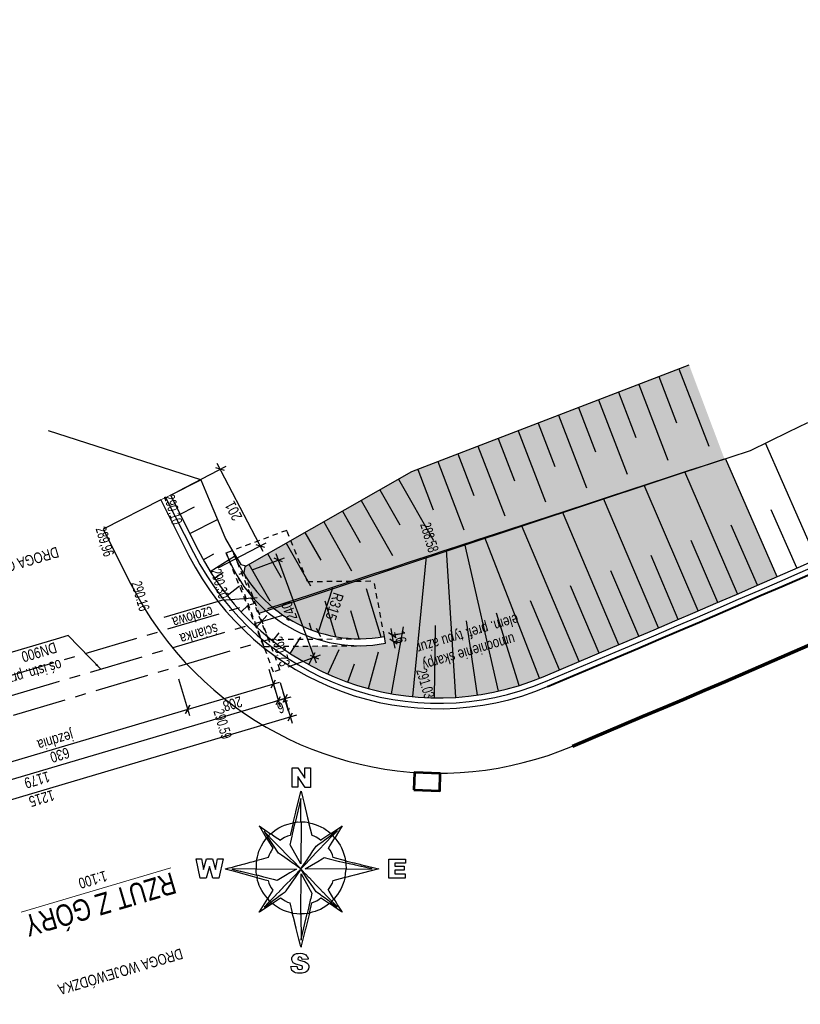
# Model space of a CAD drawing. Header units: metres. Extents: x 7437403 to 7437771, y 5556473 to 5556945.
# Tile 2 of 23: x 7437519 to 7437537, y 5556680 to 5556703. Entities that reach past the tile are written whole.
import ezdxf
from ezdxf.enums import TextEntityAlignment as Align

# ---------------------------------------------------------------- set-up
doc = ezdxf.new("R2010")
doc.units = ezdxf.units.M
doc.header["$MEASUREMENT"] = 0
doc.linetypes.add('CENTER', pattern=[2, 1.25, -0.25, 0.25, -0.25])
doc.linetypes.add('HIDDEN2', pattern=[0.1875, 0.125, -0.0625])
doc.layers.get('0').update_dxf_attribs({"color": 250})
for name, color, linetype in [('00RamTab-T', 2, 'Continuous'), ('00ZieSka-S', 7, 'Continuous'), ('_ PTC Kon_Bet_Kon', 3, 'Continuous'), ('D-wymiary', 1, 'Continuous'), ('rastert_north_t1', 7, 'Continuous')]:
    doc.layers.add(name, color=color, linetype=linetype)
for name, color, linetype, lineweight in [('_ PTC Kon_Bet', 3, 'Continuous', 0), ('D_balustrada', 6, 'Continuous', 30), ('D_kraweznik', 7, 'Continuous', 70), ('D_obrzeze', 7, 'Continuous', 40), ('D_odwodnienie liniowe_wpust', 5, 'Continuous', 53), ('D_pobocze', 7, 'Continuous', 13), ('D_skarpa-symbol', 7, 'Continuous', 30)]:
    doc.layers.add(name, color=color, linetype=linetype, lineweight=lineweight)
doc.styles.add('CDMSTYLE', font='CDMSIMPL', dxfattribs={"width": 0.8, "bigfont": 'CDMBIGPL'})
doc.styles.add('Style-Arial Narrow', font='ARIALN.TTF')
doc.dimstyles.new('CDM-ME100CM', dxfattribs={"dimscale": 0.1, "dimtxt": 2.5, "dimasz": 1.5, "dimexe": 1.5, "dimexo": 2, "dimgap": 0.5, "dimtad": 1, "dimdec": 0, "dimlfac": 100, "dimrnd": 0.1, "dimzin": 9, "dimtxsty": 'CDMSTYLE', "dimblk": 'OBLIQUE', "dimcen": 2.5, "dimdle": 1.5, "dimclrd": 1, "dimclre": 1, "dimclrt": 2, "dimadec": 0, "dimazin": 2, "dimtfac": 1, "dimtdec": 0, "dimtix": 1, "dimtmove": 1, "dimatfit": 3, "dimfxl": 0, "dimtvp": 1, "dimtolj": 1, "dimtzin": 0, "dimlwd": 25, "dimlwe": 25, "dimarcsym": 0})
pattern_1 = [(196.5094, (7437518.71688, 5556687.63931), (0.03552156, -0.11984665), [0.125, -0.125]), (286.5094, (7437518.71688, 5556687.63931), (0.11984665, 0.03552156), [0.125, -0.125])]

# ---------------------------------------------------------------- blocks, each defined once
blk = doc.blocks.new('_OBLIQUE')
at = {"color": 0, "linetype": 'ByBlock'}
blk.add_line((-0.5, -0.5), (0.5, 0.5), dxfattribs=at)
blk = doc.blocks.new('*D45')
at = {"layer": '_ PTC Kon_Bet_Kon', "color": 1, "linetype": 'Continuous', "lineweight": 25}
for p, q in [((7437525.417, 5556688.279), (7437524.479, 5556690.811)), ((7437523.919, 5556690.444), (7437524.672, 5556690.723)), ((7437524.753, 5556688.193), (7437525.506, 5556688.472))]:
    blk.add_line(p, q, dxfattribs=at)
at = {"layer": 'Defpoints', "color": 0, "linetype": 'Continuous', "lineweight": 25}
for p in [(7437524.531, 5556690.671), (7437523.732, 5556690.374), (7437524.565, 5556688.124)]:
    blk.add_point(p, dxfattribs=at)
at = {"layer": '_ PTC Kon_Bet_Kon', "color": 1, "linetype": 'Continuous', "lineweight": 25, "xscale": 0.15, "yscale": 0.15, "zscale": 0.15}
for p, rotation in [((7437524.531, 5556690.671), 110.3231369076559), ((7437525.365, 5556688.42), 290.323136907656)]:
    blk.add_blockref('_OBLIQUE', p, dxfattribs=dict(at, rotation=rotation))
at = {"layer": '_ PTC Kon_Bet_Kon', "color": 2, "linetype": 'Continuous', "lineweight": 25, "insert": (7437524.784, 5556689.485), "char_height": 0.25, "attachment_point": 5, "rotation": 110.3231, "style": 'CDMSTYLE'}
blk.add_mtext('\\A1;240', dxfattribs=at)
blk = doc.blocks.new('*D46')
at = {"layer": '_ PTC Kon_Bet_Kon', "color": 1, "linetype": 'Continuous', "lineweight": 25}
for p, q in [((7437524.416, 5556687.784), (7437524.57, 5556687.263)), ((7437524.569, 5556687.83), (7437524.723, 5556687.309)), ((7437524.527, 5556687.407), (7437524.384, 5556687.365)), ((7437524.681, 5556687.453), (7437524.527, 5556687.407)), ((7437524.681, 5556687.453), (7437524.825, 5556687.495))]:
    blk.add_line(p, q, dxfattribs=at)
at = {"layer": 'Defpoints', "color": 0, "linetype": 'Continuous', "lineweight": 25}
for p in [(7437524.512, 5556688.022), (7437524.359, 5556687.976), (7437524.527, 5556687.407)]:
    blk.add_point(p, dxfattribs=at)
at = {"layer": '_ PTC Kon_Bet_Kon', "color": 1, "linetype": 'Continuous', "lineweight": 25, "xscale": 0.15, "yscale": 0.15, "zscale": 0.15}
for p, rotation in [((7437524.681, 5556687.453), 196.5093888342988), ((7437524.527, 5556687.407), 16.50938883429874)]:
    blk.add_blockref('_OBLIQUE', p, dxfattribs=dict(at, rotation=rotation))
at = {"layer": '_ PTC Kon_Bet_Kon', "color": 2, "linetype": 'Continuous', "lineweight": 25, "insert": (7437524.654, 5556687.262), "char_height": 0.25, "attachment_point": 5, "rotation": 196.5094, "style": 'CDMSTYLE'}
blk.add_mtext('\\A1;16', dxfattribs=at)
blk = doc.blocks.new('*D47')
at = {"layer": '_ PTC Kon_Bet_Kon', "color": 1, "linetype": 'Continuous', "lineweight": 25}
for p, q in [((7437524.416, 5556687.784), (7437524.57, 5556687.263)), ((7437524.671, 5556687.45), (7437513.08, 5556684.014)), ((7437513.097, 5556684.485), (7437513.266, 5556683.913))]:
    blk.add_line(p, q, dxfattribs=at)
at = {"layer": 'Defpoints', "color": 0, "linetype": 'Continuous', "lineweight": 25}
for p in [(7437524.359, 5556687.976), (7437513.04, 5556684.677), (7437513.224, 5556684.057)]:
    blk.add_point(p, dxfattribs=at)
at = {"layer": '_ PTC Kon_Bet_Kon', "color": 1, "linetype": 'Continuous', "lineweight": 25, "xscale": 0.15, "yscale": 0.15, "zscale": 0.15}
for p, rotation in [((7437524.527, 5556687.407), 16.50938893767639), ((7437513.224, 5556684.057), 196.5093889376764)]:
    blk.add_blockref('_OBLIQUE', p, dxfattribs=dict(at, rotation=rotation))
at = {"layer": '_ PTC Kon_Bet_Kon', "color": 2, "linetype": 'Continuous', "lineweight": 25, "insert": (7437518.925, 5556685.564), "char_height": 0.25, "attachment_point": 5, "rotation": 196.5094, "style": 'CDMSTYLE'}
blk.add_mtext('\\A1;1179', dxfattribs=at)
blk = doc.blocks.new('*D49')
at = {"layer": '_ PTC Kon_Bet_Kon', "color": 1, "linetype": 'Continuous', "lineweight": 25}
for p, q in [((7437524.634, 5556687.612), (7437524.849, 5556686.884)), ((7437524.951, 5556687.071), (7437513.014, 5556683.533)), ((7437512.982, 5556684.17), (7437513.2, 5556683.431))]:
    blk.add_line(p, q, dxfattribs=at)
at = {"layer": 'Defpoints', "color": 0, "linetype": 'Continuous', "lineweight": 25}
for p in [(7437524.577, 5556687.803), (7437512.925, 5556684.361), (7437513.158, 5556683.575)]:
    blk.add_point(p, dxfattribs=at)
at = {"layer": '_ PTC Kon_Bet_Kon', "color": 1, "linetype": 'Continuous', "lineweight": 25, "xscale": 0.15, "yscale": 0.15, "zscale": 0.15}
for p, rotation in [((7437524.807, 5556687.028), 16.50938893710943), ((7437513.158, 5556683.575), 196.5093889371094)]:
    blk.add_blockref('_OBLIQUE', p, dxfattribs=dict(at, rotation=rotation))
at = {"layer": '_ PTC Kon_Bet_Kon', "color": 2, "linetype": 'Continuous', "lineweight": 25, "insert": (7437519.032, 5556685.134), "char_height": 0.25, "attachment_point": 5, "rotation": 196.5094, "style": 'CDMSTYLE'}
blk.add_mtext('\\A1;1215', dxfattribs=at)
blk = doc.blocks.new('*D52')
at = {"layer": '_ PTC Kon_Bet_Kon', "color": 1, "linetype": 'Continuous', "lineweight": 25}
for p, q in [((7437522.211, 5556687.914), (7437522.464, 5556687.059)), ((7437516.24, 5556685.371), (7437522.566, 5556687.246)), ((7437516.279, 5556685.769), (7437516.427, 5556685.27))]:
    blk.add_line(p, q, dxfattribs=at)
at = {"layer": 'Defpoints', "color": 0, "linetype": 'Continuous', "lineweight": 25}
for p in [(7437522.154, 5556688.105), (7437522.422, 5556687.203), (7437516.222, 5556685.961)]:
    blk.add_point(p, dxfattribs=at)
at = {"layer": '_ PTC Kon_Bet_Kon', "color": 1, "linetype": 'Continuous', "lineweight": 25, "xscale": 0.15, "yscale": 0.15, "zscale": 0.15}
for p, rotation in [((7437522.422, 5556687.203), 16.50938894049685), ((7437516.384, 5556685.414), 196.5093889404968)]:
    blk.add_blockref('_OBLIQUE', p, dxfattribs=dict(at, rotation=rotation))
at = {"layer": '_ PTC Kon_Bet_Kon', "color": 2, "linetype": 'Continuous', "lineweight": 25, "char_height": 0.25, "attachment_point": 5, "rotation": 196.5094, "style": 'CDMSTYLE'}
for s, insert in [('jezdnia', (7437519.341, 5556686.516)), ('630', (7437519.453, 5556686.141))]:
    blk.add_mtext(s, dxfattribs=dict(at, insert=insert))
blk = doc.blocks.new('*D53')
at = {"layer": '_ PTC Kon_Bet_Kon', "color": 1, "linetype": 'Continuous', "lineweight": 25}
for p, q in [((7437524.311, 5556688.139), (7437524.456, 5556687.65)), ((7437522.211, 5556687.914), (7437522.464, 5556687.059)), ((7437522.278, 5556687.161), (7437524.557, 5556687.836))]:
    blk.add_line(p, q, dxfattribs=at)
at = {"layer": 'Defpoints', "color": 0, "linetype": 'Continuous', "lineweight": 25}
for p in [(7437524.254, 5556688.331), (7437522.154, 5556688.105), (7437524.413, 5556687.793)]:
    blk.add_point(p, dxfattribs=at)
at = {"layer": '_ PTC Kon_Bet_Kon', "color": 1, "linetype": 'Continuous', "lineweight": 25, "xscale": 0.15, "yscale": 0.15, "zscale": 0.15}
for p, rotation in [((7437524.413, 5556687.793), 16.50938893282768), ((7437522.422, 5556687.203), 196.5093889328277)]:
    blk.add_blockref('_OBLIQUE', p, dxfattribs=dict(at, rotation=rotation))
at = {"layer": '_ PTC Kon_Bet_Kon', "color": 2, "linetype": 'Continuous', "lineweight": 25, "insert": (7437523.467, 5556687.331), "char_height": 0.25, "attachment_point": 5, "rotation": 196.5094, "style": 'CDMSTYLE'}
blk.add_mtext('\\A1;208', dxfattribs=at)
blk = doc.blocks.new('polnoc1')
at = {"layer": 'rastert_north_t1', "color": 1}
for points in [[(-1.04, 6.31), (-0.37, 6.31), (0.43, 5.13), (0.43, 6.32), (1.11, 6.32), (1.11, 4.04), (0.49, 4.04), (-0.38, 5.3), (-0.38, 4.05), (-1.04, 4.05)], [(-0.67, -0.02), (-0.39, 0.03), (-0.01, 0.02), (-0.01, 2.76), (-0.67, -0.02), (-0.92, -0.07), (-0.61, 1.17), (-0.6, 1.23), (-0.15, 3.04), (-0.02, 3.56), (0, 3.61), (0.21, 2.77), (0.36, 2.16), (0.77, 0.52), (0.91, -0.08), (0.47, -0.01), (0, 0.01), (-0.01, -4.85), (-0.01, -4.85), (-1.27, -2.65), (-1.2, -2.31), (-1.03, -1.61), (-0.99, -1.41), (-0.87, -0.89), (-0.82, -0.69)], [(-0.1, -5.35), (-0.13, -5.34), (-0.36, -5.18), (-0.77, -4.89), (-0.91, -4.79), (-1.32, -4.5), (-1.87, -4.11), (-2.28, -3.83), (-2.6, -3.6), (-3.87, -1.7), (-4, -1.86), (-4.8, -0.52), (-4.84, -0.44), (-3.53, -1.34), (-3.77, -1.6), (-3.42, -1.97), (-2.47, -2.93), (-2.46, -2.94), (-1.53, -3.89), (-1.52, -3.9), (-0.58, -4.85), (-0.57, -4.86), (-0.1, -5.34)], [(-4.25, -1.1), (-4.27, -1.1), (-4.26, -1.09)], [(-4.25, -1.1), (-4.25, -1.13), (-3.88, -1.69), (-3.78, -1.6), (-4.2, -1.15), (-4.25, -1.1), (-4.26, -1.09), (-4.27, -1.1)], [(-2.41, -2.11), (-2.48, -2.07), (-2.87, -1.8), (-3.15, -1.61), (-3.52, -1.35), (-3.23, -1.11), (-2.89, -0.87), (-2.56, -0.67), (-2.26, -0.52), (-1.9, -0.36), (-1.51, -0.22), (-1.24, -0.15), (-0.92, -0.08), (-1.08, -0.74), (-1.24, -1.41), (-1.27, -1.54), (-1.56, -1.63), (-1.9, -1.77), (-2.12, -1.9), (-2.38, -2.08), (-2.4, -2.1)], [(2.32, -2.11), (2.26, -2.08), (1.95, -1.86), (1.77, -1.74), (1.54, -1.63), (1.3, -1.54), (0.92, -0.08), (1.31, -0.17), (1.65, -0.27), (1.97, -0.38), (2.32, -0.54), (2.64, -0.71), (2.94, -0.91), (3.19, -1.1), (3.45, -1.32), (3.36, -1.38), (2.9, -1.7), (2.32, -2.1)], [(4.15, -1.06), (4.16, -1.06), (4.16, -1.04), (4.18, -1.04), (4.18, -1.03), (4.2, -1.02), (4.18, -1.01), (4.18, -1.03), (4.16, -1.03), (4.16, -1.04), (4.15, -1.04), (4.15, -1.06), (4.12, -1.07), (3.58, -1.44), (3.45, -1.32), (4.69, -0.49), (4.78, -0.44), (4.48, -0.92), (4.37, -1.11), (3.96, -1.77), (3.93, -1.82), (4.15, -2.11), (4.36, -2.4), (4.54, -2.68), (4.69, -2.97), (4.86, -3.37), (4.98, -3.72), (5.08, -4.08), (5.17, -4.49), (3.74, -4.11), (3.64, -3.78), (3.53, -3.53), (3.38, -3.26), (3.2, -3), (3.36, -2.74), (3.69, -2.21), (3.92, -1.83), (3.86, -1.75), (3.68, -1.54), (4.14, -1.07)], [(4.15, -1.06), (4.15, -1.04), (4.16, -1.04), (4.16, -1.06)], [(4.16, -1.04), (4.16, -1.03), (4.18, -1.03), (4.18, -1.04)], [(4.18, -1.03), (4.18, -1.01), (4.2, -1.02)], [(-5.14, -4.45), (-5.12, -4.31), (-5.07, -4.04), (-4.99, -3.71), (-4.88, -3.38), (-4.74, -3.05), (-4.6, -2.74), (-4.4, -2.4), (-4.2, -2.11), (-4, -1.86), (-3.98, -1.89), (-3.27, -3), (-3.48, -3.36), (-3.59, -3.55), (-3.71, -3.81), (-3.81, -4.11), (-4.61, -4.32), (-5.09, -4.44)], [(0.05, -5.33), (0.06, -5.3), (0.24, -5.04), (0.58, -4.53), (0.62, -4.49), (0.99, -3.93), (1.02, -3.89), (1.39, -3.33), (1.43, -3.29), (1.77, -2.77), (2.11, -2.52), (2.4, -2.31), (2.91, -1.94), (3.2, -1.73), (3.58, -1.44), (3.67, -1.54), (2.04, -3.26), (1.74, -3.57), (0.55, -4.82), (0.17, -5.22)], [(-9.54, -6.51), (-10.24, -6.51), (-10.62, -5.15), (-11, -6.52), (-11.7, -6.52), (-12.19, -4.27), (-11.56, -4.27), (-11.32, -5.49), (-10.98, -4.27), (-10.29, -4.27), (-9.93, -5.48), (-9.71, -4.27), (-9.05, -4.27)], [(-5.14, -4.45), (-5.15, -4.49), (-5.19, -4.68), (-5.21, -4.86), (-5.22, -5.43), (-8.02, -5.45), (-7.05, -5.69), (-6.99, -5.7), (-5.14, -6.16), (-5.19, -5.84), (-5.2, -5.43), (-0.53, -5.45), (-1.29, -5.9), (-1.81, -6.21), (-2.76, -6.77), (-3.18, -6.66), (-3.24, -6.65), (-4.31, -6.38), (-4.94, -6.21), (-5.14, -6.17), (-5.11, -6.45), (-5.65, -6.3), (-7.58, -5.78), (-7.74, -5.73), (-8.8, -5.44), (-8.78, -5.43), (-8.36, -5.31), (-7.96, -5.21), (-7.74, -5.15), (-7.35, -5.04), (-7.13, -4.98), (-6.73, -4.88), (-6.51, -4.82), (-6.12, -4.71), (-5.9, -4.65), (-5.5, -4.55), (-5.28, -4.49)], [(5.23, -5.44), (0.48, -5.43), (1.95, -4.55), (2.44, -4.25), (2.7, -4.1), (3.27, -4.25), (4.46, -4.55), (4.51, -4.56), (5.2, -4.73), (5.2, -4.75), (5.21, -4.75), (5.22, -4.83)], [(5.11, -6.41), (5.11, -6.36), (5.16, -6.13), (5.18, -5.96), (5.23, -5.44), (8.28, -5.43), (7.7, -5.3), (7.08, -5.16), (6.95, -5.13), (6.34, -5), (6.21, -4.97), (5.61, -4.83), (5.29, -4.76), (5.21, -4.75), (5.21, -4.73), (5.2, -4.73), (5.19, -4.59), (5.17, -4.49), (5.48, -4.56), (6.15, -4.73), (6.21, -4.74), (6.82, -4.89), (6.89, -4.91), (7.5, -5.06), (7.56, -5.07), (8.17, -5.22), (8.24, -5.24), (8.85, -5.39), (9.03, -5.43), (6.22, -6.14), (5.9, -6.22), (5.15, -6.41)], [(12.12, -4.78), (10.89, -4.78), (10.89, -5.12), (11.97, -5.12), (11.97, -5.56), (10.89, -5.56), (10.89, -6.01), (12.11, -6.01), (12.11, -6.51), (10.21, -6.51), (10.21, -4.28), (12.12, -4.28)], [(-4.84, -10.43), (-4.83, -10.41), (-3.87, -8.87), (-3.84, -8.91), (-3.72, -9.08), (-3.62, -9.18), (-3.29, -8.84), (-2.88, -8.42), (-2.87, -8.4), (-2.47, -8), (-2.46, -7.98), (-2.07, -7.58), (-2.06, -7.56), (-1.65, -7.14), (-1.64, -7.13), (-1.24, -6.72), (-1.23, -6.71), (-0.84, -6.3), (-0.83, -6.29), (-0.42, -5.87), (-0.26, -5.7), (-0.1, -5.54), (-0.11, -5.57), (-0.53, -6.18), (-0.69, -6.42), (-1.05, -6.95), (-1.21, -7.19), (-1.41, -7.47), (-1.77, -7.99), (-1.85, -8.11), (-2.19, -8.36), (-2.58, -8.64), (-2.81, -8.81), (-3.19, -9.09), (-3.49, -9.31), (-3.37, -9.42), (-3.31, -9.42), (-2.38, -8.77), (-2.09, -8.99), (-1.83, -9.15), (-1.55, -9.28), (-1.3, -9.37), (-1.02, -10.54), (-1.14, -10.52), (-1.42, -10.45), (-1.67, -10.38), (-2.04, -10.24), (-2.51, -10.01), (-2.83, -9.81), (-3.07, -9.64), (-3.33, -9.44), (-4.8, -10.41)], [(-0.08, -5.36), (-0.1, -5.36), (-0.1, -5.35), (-0.08, -5.35)], [(-0.1, -5.54), (-0.1, -5.53), (-0.08, -5.53), (-0.08, -5.54)], [(-0.07, -5.38), (-0.08, -5.38), (-0.08, -5.36), (-0.07, -5.36)], [(-0.08, -5.53), (-0.08, -5.51), (-0.06, -5.52)], [(-0.07, -5.38), (-0.05, -5.38), (-0.06, -5.4)], [(0.02, -5.5), (0, -5.49), (0.02, -5.48)], [(0.04, -5.35), (0.03, -5.37), (0.02, -5.35)], [(0.04, -5.51), (0.02, -5.51), (0.02, -5.5), (0.04, -5.5)], [(0.04, -5.35), (0.04, -5.33), (0.05, -5.33), (0.05, -5.35)], [(0.04, -5.51), (0.07, -5.54), (0.1, -5.58), (0.5, -5.99), (0.51, -6), (0.92, -6.42), (0.93, -6.44), (1.32, -6.84), (1.33, -6.86), (1.73, -7.26), (1.74, -7.28), (2.15, -7.7), (2.16, -7.71), (2.55, -8.12), (2.56, -8.13), (2.96, -8.54), (2.97, -8.55), (3.37, -8.97), (3.57, -9.18), (3.46, -9.31), (4.2, -9.84), (4.18, -9.81), (3.57, -9.18), (3.72, -9.03), (3.8, -8.93), (3.95, -9.15), (4.11, -9.41), (4.25, -9.62), (4.41, -9.87), (4.71, -10.34), (4.76, -10.41), (4.76, -10.43), (4.72, -10.41), (3.3, -9.44), (3.33, -9.42), (3.45, -9.31), (2.94, -8.94), (2.84, -8.87), (2.35, -8.52), (2.25, -8.45), (1.87, -8.18), (1.77, -8.1), (1.31, -7.41), (1.27, -7.37), (0.84, -6.72), (0.81, -6.68), (0.38, -6.03), (0.34, -5.99), (0.05, -5.55)], [(5.21, -4.75), (5.2, -4.75), (5.2, -4.73), (5.21, -4.73)], [(-3.86, -8.86), (-3.94, -8.78), (-4.14, -8.54), (-4.35, -8.26), (-4.56, -7.93), (-4.73, -7.59), (-4.84, -7.34), (-4.94, -7.08), (-5.04, -6.76), (-5.11, -6.45), (-4.86, -6.51), (-4.31, -6.65), (-3.81, -6.77), (-3.72, -7.09), (-3.61, -7.36), (-3.46, -7.62), (-3.27, -7.88), (-3.86, -8.84)], [(0.72, -10.62), (0.39, -10.65), (-0.01, -10.64), (0, -6.01), (1.26, -8.26), (1.13, -8.87), (1.08, -9.06), (0.92, -9.78), (0.87, -9.98)], [(5.09, -6.43), (5.08, -6.49), (5, -6.82), (4.9, -7.12), (4.74, -7.51), (4.61, -7.77), (4.44, -8.08), (4.23, -8.39), (4.01, -8.69), (3.8, -8.93), (3.26, -8.03), (3.17, -7.88), (3.46, -7.41), (3.64, -7.07), (3.74, -6.77), (5.02, -6.44)], [(5.09, -6.43), (5.09, -6.41), (5.11, -6.41), (5.11, -6.43)], [(3.3, -9.44), (3.03, -9.65), (2.77, -9.82), (2.58, -9.94), (2.25, -10.13), (1.92, -10.27), (1.65, -10.37), (1.3, -10.47), (0.98, -10.55), (1.26, -9.38), (1.54, -9.26), (1.84, -9.12), (2.09, -8.96), (2.31, -8.77), (2.38, -8.82), (2.85, -9.14)], [(-4.24, -9.83), (-4.26, -9.84), (-4.24, -9.85), (-4.24, -9.83), (-4.22, -9.83), (-4.22, -9.82), (-4.21, -9.82), (-4.21, -9.8), (-4.17, -9.79), (-3.74, -9.48), (-3.5, -9.31), (-3.62, -9.18), (-3.84, -9.41), (-4.21, -9.8), (-4.22, -9.8), (-4.22, -9.82), (-4.24, -9.82)], [(-4.24, -9.83), (-4.24, -9.85), (-4.26, -9.84)], [(-4.24, -9.83), (-4.24, -9.82), (-4.22, -9.82), (-4.22, -9.83)], [(-4.22, -9.82), (-4.22, -9.8), (-4.21, -9.8), (-4.21, -9.82)], [(-4.84, -10.43), (-4.84, -10.45), (-4.86, -10.44)], [(-0.01, -10.64), (0, -13.7), (0.03, -13.56), (0.06, -13.44), (0.72, -10.62), (0.92, -10.58), (0.98, -10.56), (0.51, -12.44), (0.5, -12.5), (0.03, -14.37), (0, -14.51), (-0.05, -14.32), (-0.09, -14.18), (-0.24, -13.59), (-0.4, -12.95), (-0.55, -12.36), (-0.57, -12.3), (-0.72, -11.72), (-0.73, -11.66), (-0.88, -11.07), (-1.02, -10.55), (-0.5, -10.62), (-0.12, -10.64)], [(4.76, -10.43), (4.78, -10.44), (4.77, -10.45)], [(-0.13, -17.55), (-0.4, -17.53), (-0.63, -17.49), (-0.79, -17.43), (-0.95, -17.32), (-1.05, -17.21), (-1.12, -17.07), (-1.16, -16.9), (-1.17, -16.78), (-0.48, -16.72), (-0.45, -16.9), (-0.39, -17), (-0.28, -17.08), (-0.12, -17.11), (0.06, -17.08), (0.13, -17.04), (0.18, -16.96), (0.19, -16.84), (0.16, -16.77), (0.04, -16.68), (-0.16, -16.62), (-0.46, -16.54), (-0.6, -16.49), (-0.75, -16.42), (-0.9, -16.32), (-0.99, -16.19), (-1.02, -16.12), (-1.07, -15.96), (-1.05, -15.77), (-1.01, -15.64), (-0.92, -15.51), (-0.83, -15.41), (-0.7, -15.33), (-0.53, -15.27), (-0.33, -15.24), (-0.07, -15.23), (0.18, -15.26), (0.4, -15.33), (0.55, -15.42), (0.64, -15.51), (0.74, -15.65), (0.82, -15.84), (0.82, -15.91), (0.14, -15.93), (0.1, -15.81), (0.02, -15.71), (-0.13, -15.64), (-0.27, -15.66), (-0.35, -15.73), (-0.38, -15.87), (-0.36, -15.95), (-0.18, -16.02), (0.23, -16.14), (0.41, -16.2), (0.59, -16.29), (0.71, -16.37), (0.82, -16.5), (0.89, -16.69), (0.89, -16.83), (0.87, -17.02), (0.81, -17.15), (0.74, -17.27), (0.6, -17.39), (0.46, -17.46), (0.3, -17.51), (0.13, -17.53)]]:
    blk.add_lwpolyline(points, close=True, dxfattribs=at)
blk = doc.blocks.new('*D61')
at = {"layer": '00ZieSka-S', "color": 1, "lineweight": 25}
for p, q in [((7437522.199, 5556692.272), (7437523.313, 5556692.853)), ((7437524.179, 5556690.869), (7437523.11, 5556692.916)), ((7437523.129, 5556690.49), (7437524.242, 5556691.071))]:
    blk.add_line(p, q, dxfattribs=at)
at = {"layer": 'Defpoints', "color": 0, "linetype": 'Continuous', "lineweight": 25}
for p in [(7437523.18, 5556692.783), (7437522.022, 5556692.179), (7437522.952, 5556690.398)]:
    blk.add_point(p, dxfattribs=at)
at = {"layer": '00ZieSka-S', "color": 1, "linetype": 'Continuous', "lineweight": 25, "xscale": 0.15, "yscale": 0.15, "zscale": 0.15}
for p, rotation in [((7437523.18, 5556692.783), 117.5589734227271), ((7437524.109, 5556691.002), 297.5589734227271)]:
    blk.add_blockref('_OBLIQUE', p, dxfattribs=dict(at, rotation=rotation))
at = {"layer": '00ZieSka-S', "color": 2, "linetype": 'Continuous', "lineweight": 25, "insert": (7437523.489, 5556691.812), "char_height": 0.25, "attachment_point": 5, "rotation": 117.559, "style": 'CDMSTYLE'}
blk.add_mtext('\\A1;201', dxfattribs=at)
blk = doc.blocks.new('*D93')
at = {"layer": '_ PTC Kon_Bet_Kon', "color": 1, "linetype": 'Continuous', "lineweight": 25}
for p, q in [((7437527.174, 5556688.931), (7437527.146, 5556689.078)), ((7437527.204, 5556688.774), (7437527.174, 5556688.931)), ((7437527.187, 5556688.933), (7437527.321, 5556688.959)), ((7437527.204, 5556688.774), (7437527.233, 5556688.626)), ((7437527.217, 5556688.776), (7437527.352, 5556688.802))]:
    blk.add_line(p, q, dxfattribs=at)
at = {"layer": 'Defpoints', "color": 0, "linetype": 'Continuous', "lineweight": 25}
for p in [(7437527.174, 5556688.931), (7437526.99, 5556688.895), (7437527.02, 5556688.738)]:
    blk.add_point(p, dxfattribs=at)
at = {"layer": '_ PTC Kon_Bet_Kon', "color": 1, "linetype": 'Continuous', "lineweight": 25, "xscale": 0.15, "yscale": 0.15, "zscale": 0.15}
for p, rotation in [((7437527.174, 5556688.931), 280.9185225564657), ((7437527.204, 5556688.774), 100.9185225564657)]:
    blk.add_blockref('_OBLIQUE', p, dxfattribs=dict(at, rotation=rotation))
at = {"layer": '_ PTC Kon_Bet_Kon', "color": 2, "linetype": 'Continuous', "lineweight": 25, "insert": (7437527.361, 5556688.885), "char_height": 0.25, "attachment_point": 5, "rotation": 280.9185, "style": 'CDMSTYLE'}
blk.add_mtext('\\A1;16', dxfattribs=at)
blk = doc.blocks.new('*D94')
at = {"layer": '_ PTC Kon_Bet_Kon', "color": 1, "linetype": 'Continuous', "lineweight": 25}
blk.add_line((7437525.784, 5556690.017), (7437525.456, 5556688.992), dxfattribs=at)
at = {"layer": 'Defpoints', "color": 0, "linetype": 'Continuous', "lineweight": 25}
for p in [(7437526.415, 5556691.99), (7437525.456, 5556688.992)]:
    blk.add_point(p, dxfattribs=at)
at = {"layer": '_ PTC Kon_Bet_Kon', "color": 1, "linetype": 'Continuous', "lineweight": 25, "xscale": 0.15, "yscale": 0.15, "zscale": 0.15, "rotation": 252.2646955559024}
blk.add_blockref('_OBLIQUE', (7437525.456, 5556688.992), dxfattribs=at)
at = {"layer": '_ PTC Kon_Bet_Kon', "color": 2, "linetype": 'Continuous', "lineweight": 25, "insert": (7437525.833, 5556689.594), "char_height": 0.25, "attachment_point": 5, "rotation": 252.2647, "style": 'CDMSTYLE'}
blk.add_mtext('\\A1;R315', dxfattribs=at)

msp = doc.modelspace()

# ---------------------------------------------------------------- hatches: boundary and pattern name
at = {"layer": '_ PTC Kon_Bet_Kon', "linetype": 'Continuous', "lineweight": 25}
h = msp.add_hatch(dxfattribs=at)
h.set_pattern_fill('SQUARE', color=251, style=0)
h.set_pattern_definition(pattern_1)
h.paths.add_polyline_path([(7437534.889, 5556693.018), (7437524.08, 5556689.433), (7437523.73, 5556690.365), (7437523.757, 5556690.523), (7437527.65, 5556692.73), (7437534.068, 5556695.201)])
h.paths.add_polyline_path([(7437524.719, 5556689.12), (7437524.497, 5556689.719), (7437524.849, 5556689.849), (7437525.071, 5556689.25)], flags=9)
h = msp.add_hatch(dxfattribs=at)
h.set_pattern_fill('SQUARE', color=251, style=0)
h.set_pattern_definition(pattern_1)
h.paths.add_polyline_path([(7437535.195, 5556689.885, 0.000718), (7437536.112, 5556690.284), (7437534.913, 5556693.028), (7437534.55, 5556692.909), (7437534.079, 5556692.755), (7437533.967, 5556692.718)])
h.paths.add_polyline_path([(7437534.277, 5556689.489, 0.000718), (7437535.195, 5556689.885), (7437533.969, 5556692.712), (7437533.026, 5556692.4)])
h.paths.add_polyline_path([(7437533.358, 5556689.095, 0.000718), (7437534.277, 5556689.489), (7437533.026, 5556692.4), (7437532.081, 5556692.086)])
h.paths.add_polyline_path([(7437532.437, 5556688.704, 0.000718), (7437533.358, 5556689.095), (7437532.081, 5556692.086), (7437531.135, 5556691.773)])
h.paths.add_polyline_path([(7437531.516, 5556688.314), (7437532.299, 5556688.645, 0.000108), (7437532.437, 5556688.704), (7437531.135, 5556691.773), (7437530.187, 5556691.458)])
h.paths.add_polyline_path([(7437530.595, 5556687.926, 0.003721), (7437530.681, 5556687.961), (7437531.516, 5556688.314), (7437530.187, 5556691.458), (7437529.33, 5556691.174)])
h.paths.add_polyline_path([(7437529.642, 5556687.626, 0.040025), (7437530.595, 5556687.926), (7437529.33, 5556691.174), (7437528.863, 5556691.019)])
h.paths.add_polyline_path([(7437528.653, 5556687.481, 0.040026), (7437529.642, 5556687.626), (7437528.863, 5556691.019), (7437528.434, 5556690.877)])
h.paths.add_polyline_path([(7437527.654, 5556687.496, 0.040026), (7437528.653, 5556687.481), (7437528.434, 5556690.877), (7437527.963, 5556690.721)])
h.paths.add_polyline_path([(7437526.99, 5556688.895), (7437527.02, 5556688.738, -0.044126), (7437526.44, 5556688.682), (7437524.919, 5556688.671), (7437524.806, 5556688.5, 0.122634), (7437527.654, 5556687.496), (7437527.963, 5556690.721), (7437526.337, 5556690.182), (7437526.751, 5556690.185)])
h.paths.add_polyline_path([(7437526.99, 5556688.895), (7437526.751, 5556690.185), (7437526.337, 5556690.182), (7437524.428, 5556689.549, 0.220169)])
h.paths.add_polyline_path([(7437531.138, 5556688.968), (7437527.877, 5556688.002), (7437527.628, 5556688.841), (7437530.889, 5556689.807)], flags=9)
h.paths.add_polyline_path([(7437527.643, 5556688.149), (7437527.879, 5556687.355), (7437528.246, 5556687.464), (7437528.01, 5556688.258)], flags=9)
h.paths.add_polyline_path([(7437527.507, 5556689.118), (7437527.583, 5556688.724), (7437527.215, 5556688.653), (7437527.139, 5556689.047)], flags=24)
h.paths.add_polyline_path([(7437524.719, 5556689.12), (7437524.497, 5556689.719), (7437524.849, 5556689.849), (7437525.071, 5556689.25)], flags=25)
h.paths.add_polyline_path([(7437526.133, 5556689.919), (7437525.889, 5556689.155), (7437525.532, 5556689.27), (7437525.776, 5556690.033)], flags=24)

# ---------------------------------------------------------------- linework, layer by layer
at = {"layer": '00ZieSka-S', "color": 63, "lineweight": 25}
for p, q in [((7437533.831, 5556695.11), (7437534.524, 5556693.312)), ((7437533.365, 5556694.93), (7437533.778, 5556693.858)), ((7437532.898, 5556694.751), (7437533.574, 5556692.988)), ((7437531.965, 5556694.392), (7437532.626, 5556692.666)), ((7437532.431, 5556694.571), (7437532.834, 5556693.52)), ((7437531.498, 5556694.212), (7437531.892, 5556693.183)), ((7437531.031, 5556694.033), (7437531.682, 5556692.344)), ((7437530.565, 5556693.853), (7437530.952, 5556692.847)), ((7437529.631, 5556693.494), (7437530.011, 5556692.51)), ((7437530.098, 5556693.674), (7437530.734, 5556692.021)), ((7437529.165, 5556693.315), (7437529.787, 5556691.699)), ((7437528.698, 5556693.135), (7437529.069, 5556692.173)), ((7437528.231, 5556692.956), (7437528.84, 5556691.376)), ((7437527.765, 5556692.776), (7437528.127, 5556691.836)), ((7437527.321, 5556692.549), (7437528.13, 5556691.123)), ((7437526.886, 5556692.302), (7437527.349, 5556691.486)), ((7437526.451, 5556692.055), (7437527.179, 5556690.773)), ((7437526.017, 5556691.807), (7437526.43, 5556691.079)), ((7437525.582, 5556691.56), (7437526.228, 5556690.422)), ((7437525.147, 5556691.313), (7437525.512, 5556690.671)), ((7437524.713, 5556691.066), (7437525.278, 5556690.072)), ((7437522.785, 5556690.679), (7437523.03, 5556690.815)), ((7437524.278, 5556690.819), (7437524.594, 5556690.264)), ((7437523.843, 5556690.572), (7437524.328, 5556689.722)), ((7437523.046, 5556690.252), (7437523.249, 5556690.387)), ((7437523.339, 5556689.848), (7437523.627, 5556690.075)), ((7437526.913, 5556688.882), (7437526.577, 5556690.003)), ((7437523.664, 5556689.468), (7437523.82, 5556689.612)), ((7437525.866, 5556688.891), (7437525.619, 5556689.717)), ((7437524.019, 5556689.115), (7437524.263, 5556689.382)), ((7437526.403, 5556688.842), (7437526.209, 5556689.488)), ((7437525.297, 5556689.048), (7437525.251, 5556689.201)), ((7437524.4, 5556688.792), (7437524.546, 5556688.979)), ((7437524.806, 5556688.5), (7437525.054, 5556688.876)), ((7437525.234, 5556688.242), (7437525.387, 5556688.521)), ((7437525.681, 5556688.019), (7437525.939, 5556688.592)), ((7437526.622, 5556687.683), (7437526.854, 5556688.542)), ((7437526.145, 5556687.832), (7437526.296, 5556688.257))]:
    msp.add_line(p, q, dxfattribs=at)
at = {"layer": '00ZieSka-S', "color": 63, "lineweight": 25, "flags": 128}
for points in [[(7437536.112, 5556690.284), (7437534.913, 5556693.028)], [(7437535.194, 5556689.887), (7437533.967, 5556692.718)], [(7437522.022, 5556692.179), (7437522.727, 5556692.535)], [(7437534.277, 5556689.489), (7437533.022, 5556692.409)], [(7437533.357, 5556689.096), (7437532.076, 5556692.099)], [(7437522.247, 5556691.733), (7437522.584, 5556691.903)], [(7437532.437, 5556688.704), (7437531.128, 5556691.788)], [(7437522.473, 5556691.286), (7437523.112, 5556691.61)], [(7437531.516, 5556688.314), (7437530.179, 5556691.477)], [(7437535.653, 5556690.085), (7437535.046, 5556691.479)], [(7437530.594, 5556687.927), (7437529.322, 5556691.197)], [(7437529.641, 5556687.628), (7437528.858, 5556691.045)], [(7437534.735, 5556689.688), (7437534.115, 5556691.125)], [(7437527.655, 5556687.498), (7437527.966, 5556690.753)], [(7437528.653, 5556687.483), (7437528.433, 5556690.905)], [(7437533.817, 5556689.293), (7437533.185, 5556690.774)], [(7437532.897, 5556688.9), (7437532.25, 5556690.422)], [(7437531.977, 5556688.509), (7437531.315, 5556690.071)], [(7437531.056, 5556688.12), (7437530.383, 5556689.722)], [(7437530.124, 5556687.757), (7437529.596, 5556689.435)], [(7437528.154, 5556687.47), (7437528.178, 5556689.15)], [(7437529.15, 5556687.534), (7437528.899, 5556689.255)], [(7437527.159, 5556687.565), (7437527.433, 5556689.116)]]:
    msp.add_lwpolyline(points, dxfattribs=at)
at = {"layer": '_ PTC Kon_Bet', "color": 115, "lineweight": 25}
msp.add_line((7437522.022, 5556692.179), (7437522.668, 5556690.9), dxfattribs=at)
msp.add_lwpolyline([(7437522.668, 5556690.9, 0.394504), (7437530.681, 5556687.961), (7437532.299, 5556688.645, 0.023893), (7437562.283, 5556703.048), (7437593.104, 5556719.708)], format="xyb", dxfattribs=at)
for points in [[(7437523.732, 5556690.374), (7437523.757, 5556690.523), (7437527.628, 5556692.724), (7437534.068, 5556695.201)], [(7437524.288, 5556689.548), (7437524.714, 5556689.687), (7437525.28, 5556689.873), (7437525.75, 5556690.027), (7437526.151, 5556690.158), (7437526.498, 5556690.272), (7437526.804, 5556690.372), (7437527.078, 5556690.462), (7437527.326, 5556690.543), (7437527.555, 5556690.618), (7437527.767, 5556690.687), (7437527.965, 5556690.752), (7437528.153, 5556690.814), (7437528.333, 5556690.873), (7437528.506, 5556690.929), (7437528.675, 5556690.985), (7437528.84, 5556691.039), (7437529.003, 5556691.092), (7437529.165, 5556691.145), (7437529.354, 5556691.207), (7437529.831, 5556691.363), (7437530.308, 5556691.52), (7437530.785, 5556691.676), (7437531.258, 5556691.831), (7437531.728, 5556691.985), (7437532.198, 5556692.139), (7437532.668, 5556692.293), (7437533.138, 5556692.447), (7437533.609, 5556692.601), (7437534.079, 5556692.755), (7437534.55, 5556692.909), (7437535.021, 5556693.063), (7437535.492, 5556693.218), (7437535.937, 5556693.43), (7437536.38, 5556693.648), (7437536.823, 5556693.866)], [(7437524.08, 5556689.433), (7437534.889, 5556693.018)], [(7437522.727, 5556692.535), (7437522.92, 5556692.072), (7437523.113, 5556691.61), (7437523.301, 5556691.167), (7437523.475, 5556690.867), (7437523.654, 5556690.568), (7437523.78, 5556690.536)]]:
    msp.add_lwpolyline(points, dxfattribs=at)
at = {"layer": '_ PTC Kon_Bet_Kon', "color": 3, "linetype": 'Continuous', "lineweight": 25}
for p, q in [((7437522.727, 5556692.535), (7437519.188, 5556693.669)), ((7437521.799, 5556692.066), (7437520.46, 5556691.39)), ((7437521.799, 5556692.066), (7437522.445, 5556690.787)), ((7437520.46, 5556691.39), (7437521.106, 5556690.111)), ((7437523.316, 5556690.835), (7437523.465, 5556690.892)), ((7437527.02, 5556688.738), (7437526.99, 5556688.895))]:
    msp.add_line(p, q, dxfattribs=at)
at = {"layer": '_ PTC Kon_Bet_Kon', "color": 251, "linetype": 'HIDDEN2', "lineweight": 25}
for p, q in [((7437524.722, 5556691.359), (7437523.466, 5556690.892)), ((7437525.203, 5556690.173), (7437524.722, 5556691.359)), ((7437523.732, 5556690.374), (7437523.582, 5556690.319)), ((7437524.415, 5556688.068), (7437523.582, 5556690.319)), ((7437524.565, 5556688.124), (7437523.732, 5556690.374)), ((7437525.203, 5556690.173), (7437526.751, 5556690.185)), ((7437526.99, 5556688.895), (7437526.751, 5556690.185)), ((7437524.565, 5556688.124), (7437524.415, 5556688.068))]:
    msp.add_line(p, q, dxfattribs=at)
at = {"layer": '_ PTC Kon_Bet_Kon', "color": 4, "linetype": 'HIDDEN2', "lineweight": 25}
for p, q in [((7437524.195, 5556688.665), (7437523.316, 5556690.835)), ((7437524.303, 5556688.826), (7437523.464, 5556690.895)), ((7437524.195, 5556688.665), (7437526.44, 5556688.682)), ((7437524.303, 5556688.826), (7437526.439, 5556688.842))]:
    msp.add_line(p, q, dxfattribs=at)
at = {"layer": '_ PTC Kon_Bet_Kon', "color": 2, "linetype": 'CENTER', "lineweight": 25}
for p, q in [((7437512.371, 5556686.228), (7437523.992, 5556689.672)), ((7437512.499, 5556685.796), (7437524.636, 5556689.394)), ((7437512.627, 5556685.365), (7437524.305, 5556688.826))]:
    msp.add_line(p, q, dxfattribs=at)
at = {"layer": '_ PTC Kon_Bet_Kon', "color": 3, "linetype": 'Continuous', "lineweight": 25}
for centre, radius, start, end in [((7437528.247, 5556693.718), 6.5, 206.8008, 292.9185), ((7437526.415, 5556691.99), 3.308, 200.4431, 280.5236), ((7437526.415, 5556691.99), 3.148, 200.4193, 280.5236), ((7437528.247, 5556693.718), 8, 206.8008, 224.9585), ((7437528.247, 5556693.718), 8, 224.9585, 292.9185)]:
    msp.add_arc(centre, radius, start, end, dxfattribs=at)
at = {"layer": 'D_balustrada', "ltscale": 0.1, "flags": 128}
msp.add_lwpolyline([(7437521.91, 5556692.123), (7437522.557, 5556690.843, 0.394504), (7437530.729, 5556687.846), (7437532.348, 5556688.53, 0.023893), (7437562.343, 5556702.938), (7437591.013, 5556718.435)], format="xyb", dxfattribs=at)
at = {"layer": 'D_kraweznik'}
msp.add_line((7437531.362, 5556686.349), (7437532.98, 5556687.034), dxfattribs=at)
msp.add_arc((7437396.683, 5557009.404), 350, 292.91854, 298.39337, dxfattribs=at)
at = {"layer": 'D_obrzeze'}
msp.add_line((7437530.778, 5556687.731), (7437532.396, 5556688.415), dxfattribs=at)
msp.add_arc((7437396.683, 5557009.404), 348.5, 292.91854, 298.39337, dxfattribs=at)
at = {"layer": 'D_odwodnienie liniowe_wpust', "flags": 128}
msp.add_lwpolyline([(7437527.677, 5556685.332), (7437528.276, 5556685.313), (7437528.289, 5556685.712), (7437527.69, 5556685.732), (7437527.677, 5556685.332)], close=True, dxfattribs=at)
at = {"layer": 'D_pobocze'}
msp.add_line((7437522.022, 5556692.179), (7437521.799, 5556692.066), dxfattribs=at)
at = {"layer": 'D_skarpa-symbol', "flags": 128}
for points in [[(7437537.027, 5556690.687), (7437535.84, 5556693.384)], [(7437536.569, 5556690.486), (7437535.976, 5556691.834)]]:
    msp.add_lwpolyline(points, dxfattribs=at)
at = {"layer": 'Defpoints', "flags": 128}
msp.add_lwpolyline([(7437522.949, 5556690.408), (7437523.531, 5556690.773)], dxfattribs=at)

# ---------------------------------------------------------------- block references
at = {"layer": 'D-wymiary', "color": 1, "linetype": 'Continuous', "xscale": 0.2, "yscale": 0.2, "zscale": 0.2}
msp.add_blockref('polnoc1', (7437525.055, 5556684.582), dxfattribs=at)

# ---------------------------------------------------------------- texts
at = {"layer": '00RamTab-T', "color": 3, "linetype": 'Continuous', "lineweight": 0, "style": 'CDMSTYLE', "width": 0.8}
msp.add_text('1:100', height=0.25, rotation=196.5094, dxfattribs=at).set_placement((7437520.22, 5556683.245), align=Align.MIDDLE_CENTER)
at = {"layer": '00RamTab-T', "color": 7, "linetype": 'Continuous', "lineweight": 0, "style": 'CDMSTYLE', "width": 0.8}
msp.add_text('%%URZUT Z GÓRY', height=0.5, rotation=196.5094, dxfattribs=at).set_placement((7437520.39, 5556682.67), align=Align.MIDDLE_CENTER)
at = {"layer": '_ PTC Kon_Bet_Kon', "color": 2, "linetype": 'Continuous', "lineweight": 25, "char_height": 0.25, "rotation": 196.5094, "style": 'CDMSTYLE'}
for s, insert, attachment_point in [('DROGA GMINNA', (7437519.382, 5556690.987), 7), ('umocnienie skarpy \\Pelem. pref. typu ażur', (7437527.706, 5556688.799), 9), ('ścianka \\Pczołowa', (7437522.967, 5556689.608), 7), ('oś istn. przepustu\\PDN900', (7437519.336, 5556688.77), 7), ('DROGA WOJEWÓDZKA', (7437522.263, 5556681.659), 7)]:
    msp.add_mtext(s, dxfattribs=dict(at, insert=insert, attachment_point=attachment_point))
at = {"layer": 'Defpoints', "color": 7, "lineweight": 13, "style": 'Style-Arial Narrow', "width": 0.8}
for s, p in [('290,10', (7437522.188, 5556691.508)), ('288.58', (7437528.139, 5556690.862)), ('289,96', (7437520.601, 5556690.764)), ('290.30', (7437523.271, 5556689.785)), ('290.16', (7437521.426, 5556689.498)), ('290.73', (7437524.688, 5556688.214)), ('291.03', (7437528.046, 5556687.471)), ('290.59', (7437523.337, 5556686.526))]:
    msp.add_text(s, height=0.25, rotation=286.5094, dxfattribs=at).set_placement(p, align=Align.MIDDLE_RIGHT)

# ---------------------------------------------------------------- dimensions: what is measured, and where the dimension line sits
at = {"layer": '00ZieSka-S', "color": 63, "lineweight": 25}
dim = msp.add_aligned_dim(p1=(7437522.952, 5556690.398), p2=(7437522.022, 5556692.179), distance=-1.306, dimstyle='CDM-ME100CM', dxfattribs=at)
dim.commit()
dim.dimension.update_dxf_attribs({"geometry": '*D61', "text_midpoint": (7437523.489, 5556691.812)})
at = {"layer": '_ PTC Kon_Bet_Kon', "color": 1, "linetype": 'Continuous', "lineweight": 25}
dim = msp.add_radius_dim(center=(7437526.415, 5556691.99), mpoint=(7437525.456, 5556688.992), dimstyle='CDM-ME100CM', dxfattribs=at)
dim.commit()
dim.dimension.update_dxf_attribs({"geometry": '*D94', "text_midpoint": (7437525.597, 5556689.43), "dimtype": 164})
at = {"layer": '_ PTC Kon_Bet_Kon', "color": 3, "linetype": 'Continuous', "lineweight": 25}
dim = msp.add_aligned_dim(p1=(7437524.565, 5556688.124), p2=(7437523.732, 5556690.374), distance=-0.853, dimstyle='CDM-ME100CM', dxfattribs=at)
dim.commit()
dim.dimension.update_dxf_attribs({"geometry": '*D45', "text_midpoint": (7437524.784, 5556689.485)})
at = {"layer": '_ PTC Kon_Bet_Kon', "color": 1, "linetype": 'Continuous', "lineweight": 25}
dim = msp.add_aligned_dim(p1=(7437527.02, 5556688.738), p2=(7437526.99, 5556688.895), distance=-0.187, dimstyle='CDM-ME100CM', dxfattribs=at)
dim.commit()
dim.dimension.update_dxf_attribs({"geometry": '*D93', "text_midpoint": (7437527.361, 5556688.885)})
at = {"layer": '_ PTC Kon_Bet_Kon', "color": 3, "linetype": 'Continuous', "lineweight": 25}
for base, p1, p2, picture, middle in [((7437524.413, 5556687.793), (7437522.154, 5556688.105), (7437524.254, 5556688.331), '*D53', (7437523.467, 5556687.331)), ((7437524.527, 5556687.407), (7437524.512, 5556688.022), (7437524.359, 5556687.976), '*D46', (7437524.654, 5556687.262)), ((7437513.158, 5556683.575), (7437524.577, 5556687.803), (7437512.925, 5556684.361), '*D49', (7437519.032, 5556685.134)), ((7437513.224, 5556684.057), (7437524.359, 5556687.976), (7437513.04, 5556684.677), '*D47', (7437518.925, 5556685.564))]:
    dim = msp.add_linear_dim(base=base, p1=p1, p2=p2, angle=196.5094, dimstyle='CDM-ME100CM', dxfattribs=at)
    dim.commit()
    dim.dimension.update_dxf_attribs({"geometry": picture, "text_midpoint": middle})
dim = msp.add_linear_dim(base=(7437522.422, 5556687.203), p1=(7437516.222, 5556685.961), p2=(7437522.154, 5556688.105), angle=196.5094, text='<>\\Xjezdnia', dimstyle='CDM-ME100CM', dxfattribs=at)
dim.commit()
dim.dimension.update_dxf_attribs({"geometry": '*D52', "text_midpoint": (7437519.403, 5556686.308)})

# ---------------------------------------------------------------- leaders
at = {"layer": '_ PTC Kon_Bet_Kon', "color": 3, "linetype": 'Continuous', "lineweight": 25, "annotation_type": 0, "has_hookline": 1, "hookline_direction": 0, "horizontal_direction": (-0.958773, -0.284172, 0)}
for points, text_width in [([(7437524.033, 5556689.789), (7437523.212, 5556689.733), (7437523.001, 5556689.67)], 1.133), ([(7437520.404, 5556688.139), (7437519.645, 5556688.914), (7437519.37, 5556688.832)], 2.752)]:
    msp.add_leader(points, dimstyle='CDM-ME100CM', override={"dimgap": 0.5, "dimtad": 1}, dxfattribs=dict(at, text_width=text_width))

doc.saveas('drawing.dxf')
